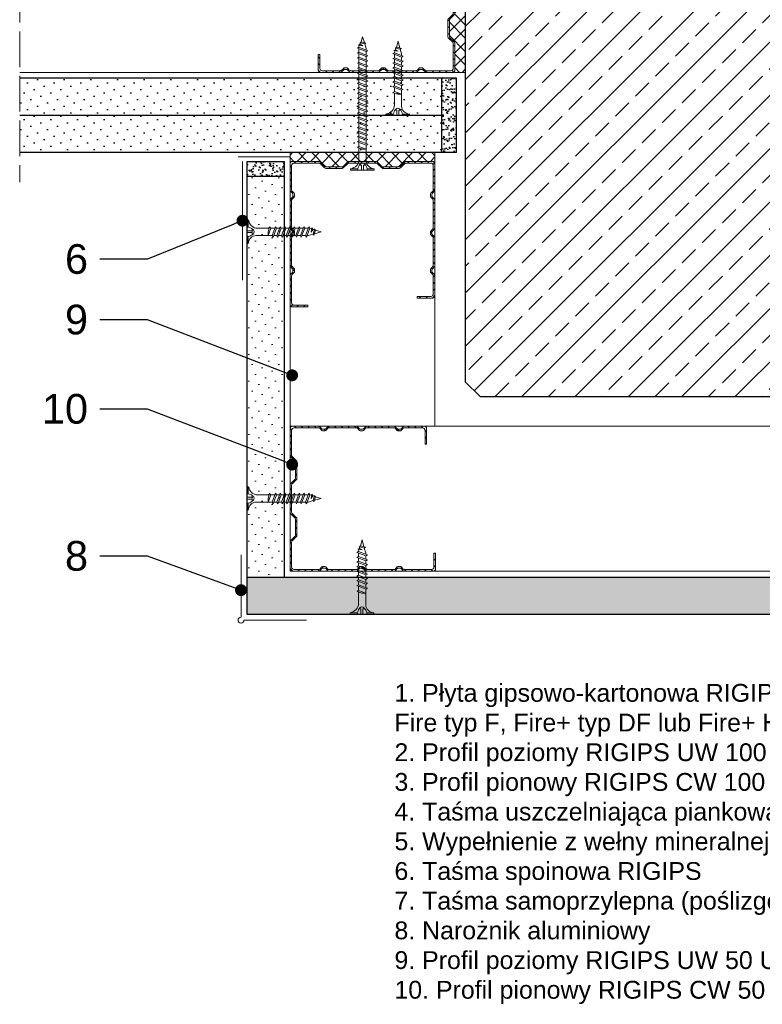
# Model space of a CAD drawing. Header units: millimetres. Extents: x 1245 to 3478, y 520 to 1092.
# Tile 14 of 16: x 2978 to 3228, y 520 to 851. Entities that reach past the tile are written whole.
import ezdxf
from ezdxf import colors
from ezdxf.entities.mleader import LeaderData, LeaderLine
from ezdxf.math import Vec2, Vec3

# ---------------------------------------------------------------- set-up
doc = ezdxf.new("R2010")
doc.units = ezdxf.units.MM
doc.linetypes.add('ACAD_ISO02W100', pattern=[15, 12, -3])
for name, color, linetype, lineweight in [('_RIGIPS AKCESORIA', 7, 'Continuous', 18), ('_RIGIPS G-K', 7, 'Continuous', 25), ('_RIGIPS PROFIL', 7, 'Continuous', 18), ('KRESKOWANIE', 7, 'Continuous', 9), ('OPISY', 7, 'Continuous', 9), ('PRZERYWANA', 7, 'ACAD_ISO02W100', 9)]:
    doc.layers.add(name, color=color, linetype=linetype, lineweight=lineweight)
doc.styles.get("Standard").update_dxf_attribs({"font": 'arial.ttf'})
pattern_1 = [(315, (5423.414, -157.7324), (-1.122532, -3.367596), [0, -3.175])]
pattern_2 = [(225, (1733.0072, 0), (1.122532, -3.367596), [0, -3.175])]

# ---------------------------------------------------------------- blocks, each defined once
blk = doc.blocks.new('TN 25')
at = {"layer": '_RIGIPS AKCESORIA'}
for p, q in [((0, -0.84), (0, 7.16)), ((0, 7.16), (0.46, 7.16)), ((0.46, 7.16), (0.46, 4.78)), ((0.46, 4.78), (0, 4.78)), ((0, 3.5), (1.77, 3.5)), ((1.77, 3.5), (1.77, 4.2)), ((3.02, 4.46), (8.47, 4.46)), ((7.12, 4.46), (7.12, 3.18)), ((8.03, 2.01), (7.12, 4.46)), ((8.47, 4.46), (8.79, 5)), ((9.61, 1.51), (8.47, 4.46)), ((8.79, 5), (9.93, 2.01)), ((9, 4.46), (10.1, 4.46)), ((10.1, 4.46), (10.41, 5)), ((11.23, 1.51), (10.1, 4.46)), ((10.41, 5), (11.56, 2.01)), ((10.62, 4.46), (11.67, 4.46)), ((11.67, 4.46), (11.99, 5)), ((12.81, 1.51), (11.67, 4.46)), ((11.99, 5), (13.14, 2.01)), ((12.2, 4.46), (13.21, 4.46)), ((13.21, 4.46), (13.52, 5)), ((14.34, 1.51), (13.21, 4.46)), ((13.52, 5), (14.67, 2.01)), ((13.73, 4.46), (14.8, 4.46)), ((14.8, 4.46), (15.12, 5)), ((15.94, 1.51), (14.8, 4.46)), ((15.12, 5), (16.26, 2.01)), ((15.33, 4.46), (16.42, 4.46)), ((16.42, 4.46), (16.73, 5)), ((17.55, 1.51), (16.42, 4.46)), ((16.73, 5), (17.88, 2.01)), ((16.94, 4.46), (17.99, 4.46)), ((17.99, 4.46), (18.31, 5)), ((19.13, 1.51), (17.99, 4.46)), ((18.31, 5), (19.45, 2.01)), ((18.52, 4.46), (19.68, 4.46)), ((19.68, 4.46), (20, 5)), ((20.82, 1.51), (19.68, 4.46)), ((20, 5), (21.14, 2.01)), ((20.21, 4.46), (20.7, 4.46)), ((20.7, 4.46), (22.28, 3.98)), ((22.28, 3.98), (22.56, 4.37)), ((22.7, 2.36), (22.28, 3.98)), ((22.56, 4.37), (23.03, 2.71)), ((22.71, 3.85), (25, 3.24)), ((0, 2.83), (1.77, 2.83)), ((0.46, 1.64), (0, 1.64)), ((0.46, -0.84), (0.46, 1.64)), ((1.77, 2.83), (1.77, 2.18)), ((7.49, 2.01), (3.55, 2.01)), ((7.12, 3.18), (7.65, 1.53)), ((7.65, 1.53), (8.03, 2.01)), ((9.41, 2.01), (8.03, 2.01)), ((9.93, 2.01), (9.61, 1.51)), ((11.04, 2.01), (9.93, 2.01)), ((11.56, 2.01), (11.23, 1.51)), ((12.61, 2.01), (11.56, 2.01)), ((13.14, 2.01), (12.81, 1.51)), ((14.15, 2.01), (13.14, 2.01)), ((14.67, 2.01), (14.34, 1.51)), ((15.74, 2.01), (14.67, 2.01)), ((16.26, 2.01), (15.94, 1.51)), ((17.36, 2.01), (16.26, 2.01)), ((17.88, 2.01), (17.55, 1.51)), ((18.93, 2.01), (17.88, 2.01)), ((19.45, 2.01), (19.13, 1.51)), ((19.45, 2.01), (20.62, 2.01)), ((21.14, 2.01), (20.82, 1.51)), ((21.14, 2.01), (21.81, 2.12)), ((21.85, 1.83), (21.67, 3.28)), ((21.67, 3.28), (22.14, 2.4)), ((22.14, 2.4), (21.85, 1.83)), ((22.7, 2.36), (22.14, 2.4)), ((23.03, 2.71), (22.7, 2.36)), ((25, 3.24), (23.03, 2.71)), ((0, -0.84), (0.46, -0.84))]:
    blk.add_line(p, q, dxfattribs=at)
for centre, major_axis, ratio, start_param, end_param in [((3.09, 7.67), (0.17, 3.2), 0.826134, 1.773653, 3.180586), ((-0.04, 0.9), (0, 3.93), 0.848176, -0.720942, -0.151112), ((1.66, 3.18), (0, 0.895), 0.848176, -1.552777, -0.720942), ((3.37, -1.57), (0.28, 3.57), 0.832181, 0.035984, 1.430787), ((-2.73, 15.91), (0, 14.76), 0.848176, 3.399396, 3.475072), ((0.59, 4.62), (0, 2.81), 0.848176, 3.475072, 3.862535), ((1.66, 3.18), (0, 0.895), 0.848176, 3.862535, 4.730408)]:
    blk.add_ellipse(centre, major_axis=major_axis, ratio=ratio, start_param=start_param, end_param=end_param, dxfattribs=at)
blk = doc.blocks.new('CW 100 ULTRASTIL')
h = blk.add_hatch()
h.set_pattern_fill('ANSI31', color=256, scale=0.5, style=0)
h.paths.add_polyline_path([(179.46, 109.85, -0.198912), (179.6, 110.2), (181.11, 111.71, 0.198912), (181.26, 112.06), (181.26, 117.65, 0.198912), (181.11, 118), (179.6, 119.51, -0.198912), (179.46, 119.86), (179.46, 128.31, -0.414214), (180.26, 129.11), (188.58, 129.11, -0.198912), (188.93, 128.96), (189.64, 128.25, 0.198912), (189.99, 128.11), (190.58, 128.11, 0.198912), (190.93, 128.25), (191.64, 128.96, -0.198912), (191.99, 129.11), (201.28, 129.11, -0.198912), (201.63, 128.96), (202.34, 128.25, 0.198912), (202.69, 128.11), (203.28, 128.11, 0.198912), (203.63, 128.25), (204.34, 128.96, -0.198912), (204.69, 129.11), (213.98, 129.11, -0.198912), (214.33, 128.96), (215.04, 128.25, 0.198912), (215.39, 128.11), (215.98, 128.11, 0.198912), (216.33, 128.25), (217.04, 128.96, -0.198912), (217.39, 129.11), (226.56, 129.11, -0.414214), (227.36, 128.31), (227.36, 123.66), (227.91, 123.66), (227.91, 128.86, 0.414214), (227.11, 129.66), (217.39, 129.66, 0.198912), (217.04, 129.51), (216.33, 128.8, -0.198912), (215.98, 128.66), (215.39, 128.66, -0.198912), (215.04, 128.8), (214.33, 129.51, 0.198912), (213.98, 129.66), (204.69, 129.66, 0.198912), (204.34, 129.51), (203.63, 128.8, -0.198912), (203.28, 128.66), (202.69, 128.66, -0.198912), (202.34, 128.8), (201.63, 129.51, 0.198912), (201.28, 129.66), (191.99, 129.66, 0.198912), (191.64, 129.51), (190.93, 128.8, -0.198912), (190.58, 128.66), (189.99, 128.66, -0.198912), (189.64, 128.8), (188.93, 129.51, 0.198912), (188.58, 129.66), (179.71, 129.66, 0.414214), (178.91, 128.86), (178.91, 119.86, 0.198912), (179.05, 119.51), (180.56, 118, -0.198912), (180.71, 117.65), (180.71, 112.06, -0.198912), (180.56, 111.71), (179.05, 110.2, 0.198912), (178.91, 109.85), (178.91, 50.66, 0.198912), (179.05, 50.31), (180.56, 48.8, -0.198912), (180.71, 48.45), (180.71, 42.86, -0.198912), (180.56, 42.51), (179.05, 41, 0.198912), (178.91, 40.65), (178.91, 31.66, 0.414214), (179.71, 30.86), (188.58, 30.86, 0.198912), (188.93, 31), (189.64, 31.71, -0.198912), (189.99, 31.86), (190.58, 31.86, -0.198912), (190.93, 31.71), (191.64, 31, 0.198912), (191.99, 30.86), (201.28, 30.86, 0.198912), (201.63, 31), (202.34, 31.71, -0.198912), (202.69, 31.86), (203.28, 31.86, -0.198912), (203.63, 31.71), (204.34, 31, 0.198912), (204.69, 30.86), (213.98, 30.86, 0.198912), (214.33, 31), (215.04, 31.71, -0.198912), (215.39, 31.86), (215.98, 31.86, -0.198912), (216.33, 31.71), (217.04, 31, 0.198912), (217.39, 30.86), (224.11, 30.86, 0.414214), (224.91, 31.66), (224.91, 36.86), (224.36, 36.86), (224.36, 32.21, -0.414214), (223.56, 31.41), (217.39, 31.41, -0.198912), (217.04, 31.55), (216.33, 32.26, 0.198912), (215.98, 32.41), (215.39, 32.41, 0.198912), (215.04, 32.26), (214.33, 31.55, -0.198912), (213.98, 31.41), (204.69, 31.41, -0.198912), (204.34, 31.55), (203.63, 32.26, 0.198912), (203.28, 32.41), (202.69, 32.41, 0.198912), (202.34, 32.26), (201.63, 31.55, -0.198912), (201.28, 31.41), (191.99, 31.41, -0.198912), (191.64, 31.55), (190.93, 32.26, 0.198912), (190.58, 32.41), (189.99, 32.41, 0.198912), (189.64, 32.26), (188.93, 31.55, -0.198912), (188.58, 31.41), (180.26, 31.41, -0.414214), (179.46, 32.21), (179.46, 40.65, -0.198912), (179.6, 41), (181.11, 42.51, 0.198912), (181.26, 42.86), (181.26, 48.45, 0.198912), (181.11, 48.8), (179.6, 50.31, -0.198912), (179.46, 50.66)])
at = {"layer": '_RIGIPS PROFIL'}
for p, q in [((188.58, 129.66), (179.71, 129.66)), ((188.93, 129.51), (189.64, 128.8)), ((191.64, 129.51), (190.93, 128.8)), ((201.28, 129.66), (191.99, 129.66)), ((201.63, 129.51), (202.34, 128.8)), ((204.34, 129.51), (203.63, 128.8)), ((204.69, 129.66), (213.98, 129.66)), ((214.33, 129.51), (215.04, 128.8)), ((217.04, 129.51), (216.33, 128.8)), ((227.11, 129.66), (217.39, 129.66)), ((178.91, 128.86), (178.91, 119.86)), ((179.46, 128.31), (179.46, 119.86)), ((188.58, 129.11), (180.26, 129.11)), ((188.93, 128.96), (189.64, 128.25)), ((190.58, 128.66), (189.99, 128.66)), ((190.58, 128.11), (189.99, 128.11)), ((191.64, 128.96), (190.93, 128.25)), ((201.28, 129.11), (191.99, 129.11)), ((201.63, 128.96), (202.34, 128.25)), ((203.28, 128.66), (202.69, 128.66)), ((203.28, 128.11), (202.69, 128.11)), ((204.34, 128.96), (203.63, 128.25)), ((204.69, 129.11), (213.98, 129.11)), ((214.33, 128.96), (215.04, 128.25)), ((215.98, 128.66), (215.39, 128.66)), ((215.98, 128.11), (215.39, 128.11)), ((217.04, 128.96), (216.33, 128.25)), ((226.56, 129.11), (217.39, 129.11)), ((227.36, 123.66), (227.36, 128.31)), ((227.91, 123.66), (227.91, 128.86)), ((227.36, 123.66), (227.91, 123.66)), ((180.56, 118), (179.05, 119.51)), ((181.11, 118), (179.6, 119.51)), ((180.71, 117.65), (180.71, 112.06)), ((181.26, 117.65), (181.26, 112.06)), ((178.91, 109.85), (178.91, 50.66)), ((180.56, 111.71), (179.05, 110.2)), ((179.46, 109.85), (179.46, 50.66)), ((181.11, 111.71), (179.6, 110.2)), ((180.56, 48.8), (179.05, 50.31)), ((181.11, 48.8), (179.6, 50.31)), ((180.71, 42.86), (180.71, 48.45)), ((181.26, 42.86), (181.26, 48.45)), ((178.91, 31.66), (178.91, 40.65)), ((180.56, 42.51), (179.05, 41)), ((179.46, 32.21), (179.46, 40.65)), ((181.11, 42.51), (179.6, 41)), ((224.36, 36.86), (224.36, 32.21)), ((224.36, 36.86), (224.91, 36.86)), ((224.91, 36.86), (224.91, 31.66)), ((188.58, 30.86), (179.71, 30.86)), ((188.58, 31.41), (180.26, 31.41)), ((188.93, 31.55), (189.64, 32.26)), ((188.93, 31), (189.64, 31.71)), ((190.58, 32.41), (189.99, 32.41)), ((190.58, 31.86), (189.99, 31.86)), ((191.64, 31.55), (190.93, 32.26)), ((191.64, 31), (190.93, 31.71)), ((201.28, 31.41), (191.99, 31.41)), ((201.28, 30.86), (191.99, 30.86)), ((201.63, 31.55), (202.34, 32.26)), ((201.63, 31), (202.34, 31.71)), ((203.28, 32.41), (202.69, 32.41)), ((203.28, 31.86), (202.69, 31.86)), ((204.34, 31.55), (203.63, 32.26)), ((204.34, 31), (203.63, 31.71)), ((204.69, 31.41), (213.98, 31.41)), ((204.69, 30.86), (213.98, 30.86)), ((214.33, 31.55), (215.04, 32.26)), ((214.33, 31), (215.04, 31.71)), ((215.98, 32.41), (215.39, 32.41)), ((215.98, 31.86), (215.39, 31.86)), ((217.04, 31.55), (216.33, 32.26)), ((217.04, 31), (216.33, 31.71)), ((223.56, 31.41), (217.39, 31.41)), ((224.11, 30.86), (217.39, 30.86))]:
    blk.add_line(p, q, dxfattribs=at)
for centre, radius, start, end in [((179.71, 128.86), 0.8, 90, 180), ((188.58, 129.16), 0.5, 45, 90), ((191.99, 129.16), 0.5, 90, 135), ((201.28, 129.16), 0.5, 45, 90), ((204.69, 129.16), 0.5, 90, 135), ((213.98, 129.16), 0.5, 45, 90), ((217.39, 129.16), 0.5, 90, 135), ((227.11, 128.86), 0.8, 0, 90), ((180.26, 128.31), 0.8, 90, 180), ((188.58, 128.61), 0.5, 45, 90), ((189.99, 129.16), 0.5, 225, 270), ((189.99, 128.61), 0.5, 225, 270), ((190.58, 129.16), 0.5, 270, 315), ((190.58, 128.61), 0.5, 270, 315), ((191.99, 128.61), 0.5, 90, 135), ((201.28, 128.61), 0.5, 45, 90), ((202.69, 129.16), 0.5, 225, 270), ((202.69, 128.61), 0.5, 225, 270), ((203.28, 129.16), 0.5, 270, 315), ((203.28, 128.61), 0.5, 270, 315), ((204.69, 128.61), 0.5, 90, 135), ((213.98, 128.61), 0.5, 45, 90), ((215.39, 129.16), 0.5, 225, 270), ((215.39, 128.61), 0.5, 225, 270), ((215.98, 129.16), 0.5, 270, 315), ((215.98, 128.61), 0.5, 270, 315), ((217.39, 128.61), 0.5, 90, 135), ((226.56, 128.31), 0.8, 0, 90), ((179.41, 119.86), 0.5, 180, 225), ((179.96, 119.86), 0.5, 180, 225), ((180.21, 117.65), 0.5, 0, 45), ((180.76, 117.65), 0.5, 0, 45), ((179.41, 109.85), 0.5, 135, 180), ((179.96, 109.85), 0.5, 135, 180), ((180.21, 112.06), 0.5, 315, 0), ((180.76, 112.06), 0.5, 315, 0), ((179.41, 50.66), 0.5, 180, 225), ((179.96, 50.66), 0.5, 180, 225), ((180.21, 48.45), 0.5, 0, 45), ((180.76, 48.45), 0.5, 0, 45), ((179.41, 40.65), 0.5, 135, 180), ((179.96, 40.65), 0.5, 135, 180), ((180.21, 42.86), 0.5, 315, 0), ((180.76, 42.86), 0.5, 315, 0), ((179.71, 31.66), 0.8, 180, 270), ((180.26, 32.21), 0.8, 180, 270), ((188.58, 31.91), 0.5, 270, 315), ((188.58, 31.36), 0.5, 270, 315), ((189.99, 31.91), 0.5, 90, 135), ((189.99, 31.36), 0.5, 90, 135), ((190.58, 31.91), 0.5, 45, 90), ((190.58, 31.36), 0.5, 45, 90), ((191.99, 31.91), 0.5, 225, 270), ((191.99, 31.36), 0.5, 225, 270), ((201.28, 31.91), 0.5, 270, 315), ((201.28, 31.36), 0.5, 270, 315), ((202.69, 31.91), 0.5, 90, 135), ((202.69, 31.36), 0.5, 90, 135), ((203.28, 31.91), 0.5, 45, 90), ((203.28, 31.36), 0.5, 45, 90), ((204.69, 31.91), 0.5, 225, 270), ((204.69, 31.36), 0.5, 225, 270), ((213.98, 31.91), 0.5, 270, 315), ((213.98, 31.36), 0.5, 270, 315), ((215.39, 31.91), 0.5, 90, 135), ((215.39, 31.36), 0.5, 90, 135), ((215.98, 31.91), 0.5, 45, 90), ((215.98, 31.36), 0.5, 45, 90), ((217.39, 31.91), 0.5, 225, 270), ((217.39, 31.36), 0.5, 225, 270), ((223.56, 32.21), 0.8, 270, 0), ((224.11, 31.66), 0.8, 270, 0)]:
    blk.add_arc(centre, radius, start, end, dxfattribs=at)
blk = doc.blocks.new('naroznik')
at = {"layer": '_RIGIPS AKCESORIA'}
for p, q in [((429.5, 69.65), (429.5, 90.65)), ((430.5, 91.65), (451.5, 91.65))]:
    blk.add_line(p, q, dxfattribs=at)
blk.add_arc((429.5, 91.65), 1, 0, 270, dxfattribs=at)
blk = doc.blocks.new('CW 50 ULTRASTIL')
h = blk.add_hatch()
h.set_pattern_fill('ANSI31', color=256, scale=0.5, style=0)
h.paths.add_polyline_path([(28.56, 40.65, -0.198912), (28.71, 41), (30.21, 42.51, 0.198912), (30.36, 42.86), (30.36, 48.45, 0.198912), (30.21, 48.8), (28.71, 50.31, -0.198912), (28.56, 50.66), (28.56, 59.85, -0.198912), (28.71, 60.2), (30.21, 61.71, 0.198912), (30.36, 62.06), (30.36, 67.65, 0.198912), (30.21, 68), (28.71, 69.51, -0.198912), (28.56, 69.86), (28.56, 78.31, -0.414214), (29.36, 79.11), (37.68, 79.11, -0.198912), (38.04, 78.96), (38.74, 78.25, 0.198912), (39.1, 78.11), (39.68, 78.11, 0.198912), (40.04, 78.25), (40.74, 78.96, -0.198912), (41.1, 79.11), (50.38, 79.11, -0.198912), (50.74, 78.96), (51.44, 78.25, 0.198912), (51.8, 78.11), (52.38, 78.11, 0.198912), (52.74, 78.25), (53.44, 78.96, -0.198912), (53.8, 79.11), (63.08, 79.11, -0.198912), (63.44, 78.96), (64.14, 78.25, 0.198912), (64.5, 78.11), (65.08, 78.11, 0.198912), (65.44, 78.25), (66.14, 78.96, -0.198912), (66.5, 79.11), (75.66, 79.11, -0.414214), (76.46, 78.31), (76.46, 73.66), (77.01, 73.66), (77.01, 78.86, 0.414214), (76.21, 79.66), (66.5, 79.66, 0.198912), (66.14, 79.51), (65.44, 78.8, -0.198912), (65.08, 78.66), (64.5, 78.66, -0.198912), (64.14, 78.8), (63.44, 79.51, 0.198912), (63.08, 79.66), (53.8, 79.66, 0.198912), (53.44, 79.51), (52.74, 78.8, -0.198912), (52.38, 78.66), (51.8, 78.66, -0.198912), (51.44, 78.8), (50.74, 79.51, 0.198912), (50.38, 79.66), (41.1, 79.66, 0.198912), (40.74, 79.51), (40.04, 78.8, -0.198912), (39.68, 78.66), (39.1, 78.66, -0.198912), (38.74, 78.8), (38.04, 79.51, 0.198912), (37.68, 79.66), (28.81, 79.66, 0.414214), (28.01, 78.86), (28.01, 69.86, 0.198912), (28.16, 69.51), (29.66, 68, -0.198912), (29.81, 67.65), (29.81, 62.06, -0.198912), (29.66, 61.71), (28.16, 60.2, 0.198912), (28.01, 59.85), (28.01, 50.66, 0.198912), (28.16, 50.31), (29.66, 48.8, -0.198912), (29.81, 48.45), (29.81, 42.86, -0.198912), (29.66, 42.51), (28.16, 41, 0.198912), (28.01, 40.65), (28.01, 31.66, 0.414214), (28.81, 30.86), (37.68, 30.86, 0.198912), (38.04, 31), (38.74, 31.71, -0.198912), (39.1, 31.86), (39.68, 31.86, -0.198912), (40.04, 31.71), (40.74, 31, 0.198912), (41.1, 30.86), (50.38, 30.86, 0.198912), (50.74, 31), (51.44, 31.71, -0.198912), (51.8, 31.86), (52.38, 31.86, -0.198912), (52.74, 31.71), (53.44, 31, 0.198912), (53.8, 30.86), (63.08, 30.86, 0.198912), (63.44, 31), (64.14, 31.71, -0.198912), (64.5, 31.86), (65.08, 31.86, -0.198912), (65.44, 31.71), (66.14, 31, 0.198912), (66.5, 30.86), (73.21, 30.86, 0.414214), (74.01, 31.66), (74.01, 36.86), (73.46, 36.86), (73.46, 32.21, -0.414214), (72.66, 31.41), (66.5, 31.41, -0.198912), (66.14, 31.55), (65.44, 32.26, 0.198912), (65.08, 32.41), (64.5, 32.41, 0.198912), (64.14, 32.26), (63.44, 31.55, -0.198912), (63.08, 31.41), (53.8, 31.41, -0.198912), (53.44, 31.55), (52.74, 32.26, 0.198912), (52.38, 32.41), (51.8, 32.41, 0.198912), (51.44, 32.26), (50.74, 31.55, -0.198912), (50.38, 31.41), (41.1, 31.41, -0.198912), (40.74, 31.55), (40.04, 32.26, 0.198912), (39.68, 32.41), (39.1, 32.41, 0.198912), (38.74, 32.26), (38.04, 31.55, -0.198912), (37.68, 31.41), (29.36, 31.41, -0.414214), (28.56, 32.21)])
at = {"layer": '_RIGIPS PROFIL'}
for p, q in [((37.68, 79.66), (28.81, 79.66)), ((50.38, 79.66), (41.1, 79.66)), ((53.8, 79.66), (63.08, 79.66)), ((76.21, 79.66), (66.5, 79.66)), ((28.01, 78.86), (28.01, 69.86)), ((28.56, 78.31), (28.56, 69.86)), ((37.68, 79.11), (29.36, 79.11)), ((38.04, 79.51), (38.74, 78.8)), ((38.04, 78.96), (38.74, 78.25)), ((39.68, 78.66), (39.1, 78.66)), ((39.68, 78.11), (39.1, 78.11)), ((40.74, 79.51), (40.04, 78.8)), ((40.74, 78.96), (40.04, 78.25)), ((50.38, 79.11), (41.1, 79.11)), ((50.74, 79.51), (51.44, 78.8)), ((50.74, 78.96), (51.44, 78.25)), ((52.38, 78.66), (51.8, 78.66)), ((52.38, 78.11), (51.8, 78.11)), ((53.44, 79.51), (52.74, 78.8)), ((53.44, 78.96), (52.74, 78.25)), ((53.8, 79.11), (63.08, 79.11)), ((63.44, 79.51), (64.14, 78.8)), ((63.44, 78.96), (64.14, 78.25)), ((65.08, 78.66), (64.5, 78.66)), ((65.08, 78.11), (64.5, 78.11)), ((66.14, 79.51), (65.44, 78.8)), ((66.14, 78.96), (65.44, 78.25)), ((75.66, 79.11), (66.5, 79.11)), ((76.46, 73.66), (76.46, 78.31)), ((77.01, 73.66), (77.01, 78.86)), ((76.46, 73.66), (77.01, 73.66)), ((29.66, 68), (28.16, 69.51)), ((30.21, 68), (28.71, 69.51)), ((29.81, 67.65), (29.81, 62.06)), ((30.36, 67.65), (30.36, 62.06)), ((28.01, 59.85), (28.01, 50.66)), ((29.66, 61.71), (28.16, 60.2)), ((28.56, 59.85), (28.56, 50.66)), ((30.21, 61.71), (28.71, 60.2)), ((29.66, 48.8), (28.16, 50.31)), ((30.21, 48.8), (28.71, 50.31)), ((29.81, 42.86), (29.81, 48.45)), ((30.36, 42.86), (30.36, 48.45)), ((28.01, 31.66), (28.01, 40.65)), ((29.66, 42.51), (28.16, 41)), ((28.56, 32.21), (28.56, 40.65)), ((30.21, 42.51), (28.71, 41)), ((73.46, 36.86), (73.46, 32.21)), ((73.46, 36.86), (74.01, 36.86)), ((74.01, 36.86), (74.01, 31.66)), ((37.68, 30.86), (28.81, 30.86)), ((37.68, 31.41), (29.36, 31.41)), ((38.04, 31.55), (38.74, 32.26)), ((38.04, 31), (38.74, 31.71)), ((39.68, 32.41), (39.1, 32.41)), ((39.68, 31.86), (39.1, 31.86)), ((40.74, 31.55), (40.04, 32.26)), ((40.74, 31), (40.04, 31.71)), ((50.38, 31.41), (41.1, 31.41)), ((50.38, 30.86), (41.1, 30.86)), ((50.74, 31.55), (51.44, 32.26)), ((50.74, 31), (51.44, 31.71)), ((52.38, 32.41), (51.8, 32.41)), ((52.38, 31.86), (51.8, 31.86)), ((53.44, 31.55), (52.74, 32.26)), ((53.44, 31), (52.74, 31.71)), ((53.8, 31.41), (63.08, 31.41)), ((53.8, 30.86), (63.08, 30.86)), ((63.44, 31.55), (64.14, 32.26)), ((63.44, 31), (64.14, 31.71)), ((65.08, 32.41), (64.5, 32.41)), ((65.08, 31.86), (64.5, 31.86)), ((66.14, 31.55), (65.44, 32.26)), ((66.14, 31), (65.44, 31.71)), ((72.66, 31.41), (66.5, 31.41)), ((73.21, 30.86), (66.5, 30.86))]:
    blk.add_line(p, q, dxfattribs=at)
for centre, radius, start, end in [((28.81, 78.86), 0.8, 90, 180), ((37.68, 79.16), 0.5, 45, 90), ((41.1, 79.16), 0.5, 90, 135), ((50.38, 79.16), 0.5, 45, 90), ((53.8, 79.16), 0.5, 90, 135), ((63.08, 79.16), 0.5, 45, 90), ((66.5, 79.16), 0.5, 90, 135), ((76.21, 78.86), 0.8, 0, 90), ((29.36, 78.31), 0.8, 90, 180), ((37.68, 78.61), 0.5, 45, 90), ((39.1, 79.16), 0.5, 225, 270), ((39.1, 78.61), 0.5, 225, 270), ((39.68, 79.16), 0.5, 270, 315), ((39.68, 78.61), 0.5, 270, 315), ((41.1, 78.61), 0.5, 90, 135), ((50.38, 78.61), 0.5, 45, 90), ((51.8, 79.16), 0.5, 225, 270), ((51.8, 78.61), 0.5, 225, 270), ((52.38, 79.16), 0.5, 270, 315), ((52.38, 78.61), 0.5, 270, 315), ((53.8, 78.61), 0.5, 90, 135), ((63.08, 78.61), 0.5, 45, 90), ((64.5, 79.16), 0.5, 225, 270), ((64.5, 78.61), 0.5, 225, 270), ((65.08, 79.16), 0.5, 270, 315), ((65.08, 78.61), 0.5, 270, 315), ((66.5, 78.61), 0.5, 90, 135), ((75.66, 78.31), 0.8, 0, 90), ((28.51, 69.86), 0.5, 180, 225), ((29.06, 69.86), 0.5, 180, 225), ((29.31, 67.65), 0.5, 0, 45), ((29.86, 67.65), 0.5, 0, 45), ((28.51, 59.85), 0.5, 135, 180), ((29.06, 59.85), 0.5, 135, 180), ((29.31, 62.06), 0.5, 315, 0), ((29.86, 62.06), 0.5, 315, 0), ((28.51, 50.66), 0.5, 180, 225), ((29.06, 50.66), 0.5, 180, 225), ((29.31, 48.45), 0.5, 0, 45), ((29.86, 48.45), 0.5, 0, 45), ((28.51, 40.65), 0.5, 135, 180), ((29.06, 40.65), 0.5, 135, 180), ((29.31, 42.86), 0.5, 315, 0), ((29.86, 42.86), 0.5, 315, 0), ((28.81, 31.66), 0.8, 180, 270), ((29.36, 32.21), 0.8, 180, 270), ((37.68, 31.91), 0.5, 270, 315), ((37.68, 31.36), 0.5, 270, 315), ((39.1, 31.91), 0.5, 90, 135), ((39.1, 31.36), 0.5, 90, 135), ((39.68, 31.91), 0.5, 45, 90), ((39.68, 31.36), 0.5, 45, 90), ((41.1, 31.91), 0.5, 225, 270), ((41.1, 31.36), 0.5, 225, 270), ((50.38, 31.91), 0.5, 270, 315), ((50.38, 31.36), 0.5, 270, 315), ((51.8, 31.91), 0.5, 90, 135), ((51.8, 31.36), 0.5, 90, 135), ((52.38, 31.91), 0.5, 45, 90), ((52.38, 31.36), 0.5, 45, 90), ((53.8, 31.91), 0.5, 225, 270), ((53.8, 31.36), 0.5, 225, 270), ((63.08, 31.91), 0.5, 270, 315), ((63.08, 31.36), 0.5, 270, 315), ((64.5, 31.91), 0.5, 90, 135), ((64.5, 31.36), 0.5, 90, 135), ((65.08, 31.91), 0.5, 45, 90), ((65.08, 31.36), 0.5, 45, 90), ((66.5, 31.91), 0.5, 225, 270), ((66.5, 31.36), 0.5, 225, 270), ((72.66, 32.21), 0.8, 270, 0), ((73.21, 31.66), 0.8, 270, 0)]:
    blk.add_arc(centre, radius, start, end, dxfattribs=at)
blk = doc.blocks.new('TN 45')
at = {"layer": '_RIGIPS AKCESORIA'}
for p, q in [((0, -0.84), (0, 7.16)), ((0, 7.16), (0.46, 7.16)), ((0.46, 7.16), (0.46, 4.78)), ((0.46, 4.78), (0, 4.78)), ((0, 3.5), (1.77, 3.5)), ((1.77, 3.5), (1.77, 4.2)), ((3.02, 4.46), (8.47, 4.46)), ((7.12, 4.46), (7.12, 3.18)), ((8.03, 2.01), (7.12, 4.46)), ((8.47, 4.46), (8.79, 5)), ((9.61, 1.51), (8.47, 4.46)), ((8.79, 5), (9.93, 2.01)), ((9, 4.46), (10.1, 4.46)), ((10.1, 4.46), (10.41, 5)), ((11.23, 1.51), (10.1, 4.46)), ((10.41, 5), (11.56, 2.01)), ((10.62, 4.46), (11.67, 4.46)), ((11.67, 4.46), (11.99, 5)), ((12.81, 1.51), (11.67, 4.46)), ((11.99, 5), (13.14, 2.01)), ((12.2, 4.46), (13.21, 4.46)), ((13.21, 4.46), (13.52, 5)), ((14.34, 1.51), (13.21, 4.46)), ((13.52, 5), (14.67, 2.01)), ((13.73, 4.46), (14.8, 4.46)), ((14.8, 4.46), (15.12, 5)), ((15.94, 1.51), (14.8, 4.46)), ((15.12, 5), (16.26, 2.01)), ((15.33, 4.46), (16.42, 4.46)), ((16.42, 4.46), (16.73, 5)), ((17.55, 1.51), (16.42, 4.46)), ((16.73, 5), (17.88, 2.01)), ((16.94, 4.46), (17.99, 4.46)), ((17.99, 4.46), (18.31, 5)), ((19.13, 1.51), (17.99, 4.46)), ((18.31, 5), (19.45, 2.01)), ((18.52, 4.46), (19.68, 4.46)), ((19.68, 4.46), (20, 5)), ((20.82, 1.51), (19.68, 4.46)), ((20, 5), (21.14, 2.01)), ((20.21, 4.46), (21.37, 4.46)), ((21.37, 4.46), (21.69, 5)), ((22.51, 1.51), (21.37, 4.46)), ((21.69, 5), (22.83, 2.01)), ((21.9, 4.46), (23.06, 4.46)), ((23.06, 4.46), (23.38, 5)), ((24.2, 1.51), (23.06, 4.46)), ((23.38, 5), (24.52, 2.01)), ((23.59, 4.46), (24.75, 4.46)), ((24.75, 4.46), (25.07, 5)), ((25.89, 1.51), (24.75, 4.46)), ((25.07, 5), (26.21, 2.01)), ((25.28, 4.46), (26.44, 4.46)), ((26.44, 4.46), (26.76, 5)), ((27.58, 1.51), (26.44, 4.46)), ((26.76, 5), (27.9, 2.01)), ((26.96, 4.46), (28.13, 4.46)), ((28.13, 4.46), (28.45, 5)), ((29.27, 1.51), (28.13, 4.46)), ((28.45, 5), (29.59, 2.01)), ((28.65, 4.46), (29.82, 4.46)), ((29.82, 4.46), (30.14, 5)), ((30.96, 1.51), (29.82, 4.46)), ((30.14, 5), (31.28, 2.01)), ((30.34, 4.46), (31.51, 4.46)), ((31.51, 4.46), (31.83, 5)), ((32.65, 1.51), (31.51, 4.46)), ((31.83, 5), (32.97, 2.01)), ((32.03, 4.46), (33.2, 4.46)), ((33.2, 4.46), (33.52, 5)), ((34.34, 1.51), (33.2, 4.46)), ((33.52, 5), (34.66, 2.01)), ((33.72, 4.46), (34.89, 4.46)), ((34.89, 4.46), (35.21, 5)), ((36.03, 1.51), (34.89, 4.46)), ((35.21, 5), (36.35, 2.01)), ((35.41, 4.46), (36.58, 4.46)), ((36.58, 4.46), (36.9, 5)), ((37.72, 1.51), (36.58, 4.46)), ((36.9, 5), (38.04, 2.01)), ((37.1, 4.46), (38.27, 4.46)), ((38.27, 4.46), (38.59, 5)), ((39.41, 1.51), (38.27, 4.46)), ((38.59, 5), (39.73, 2.01)), ((38.79, 4.46), (39.96, 4.46)), ((39.96, 4.46), (40.28, 5)), ((41.1, 1.51), (39.96, 4.46)), ((40.28, 5), (41.42, 2.01)), ((40.48, 4.46), (40.98, 4.46)), ((40.98, 4.46), (42.56, 3.98)), ((42.56, 3.98), (42.84, 4.37)), ((42.98, 2.36), (42.56, 3.98)), ((42.84, 4.37), (43.31, 2.71)), ((42.99, 3.85), (45, 3.24)), ((0, 2.83), (1.77, 2.83)), ((0.46, 1.64), (0, 1.64)), ((0.46, -0.84), (0.46, 1.64)), ((1.77, 2.83), (1.77, 2.18)), ((7.49, 2.01), (3.55, 2.01)), ((7.12, 3.18), (7.65, 1.53)), ((7.65, 1.53), (8.03, 2.01)), ((9.41, 2.01), (8.03, 2.01)), ((9.93, 2.01), (9.61, 1.51)), ((11.04, 2.01), (9.93, 2.01)), ((11.56, 2.01), (11.23, 1.51)), ((12.61, 2.01), (11.56, 2.01)), ((13.14, 2.01), (12.81, 1.51)), ((14.15, 2.01), (13.14, 2.01)), ((14.67, 2.01), (14.34, 1.51)), ((15.74, 2.01), (14.67, 2.01)), ((16.26, 2.01), (15.94, 1.51)), ((17.36, 2.01), (16.26, 2.01)), ((17.88, 2.01), (17.55, 1.51)), ((18.93, 2.01), (17.88, 2.01)), ((19.45, 2.01), (19.13, 1.51)), ((19.45, 2.01), (20.62, 2.01)), ((20.62, 2.01), (19.57, 2.01)), ((21.14, 2.01), (20.82, 1.51)), ((21.14, 2.01), (22.31, 2.01)), ((22.31, 2.01), (21.26, 2.01)), ((22.83, 2.01), (22.51, 1.51)), ((22.83, 2.01), (24, 2.01)), ((24, 2.01), (22.95, 2.01)), ((24.52, 2.01), (24.2, 1.51)), ((24.52, 2.01), (25.69, 2.01)), ((25.69, 2.01), (24.64, 2.01)), ((26.21, 2.01), (25.89, 1.51)), ((26.21, 2.01), (27.38, 2.01)), ((27.38, 2.01), (26.33, 2.01)), ((27.9, 2.01), (27.58, 1.51)), ((27.9, 2.01), (29.07, 2.01)), ((29.07, 2.01), (28.02, 2.01)), ((29.59, 2.01), (29.27, 1.51)), ((29.59, 2.01), (30.76, 2.01)), ((30.76, 2.01), (29.71, 2.01)), ((31.28, 2.01), (30.96, 1.51)), ((31.28, 2.01), (32.45, 2.01)), ((32.45, 2.01), (31.4, 2.01)), ((32.97, 2.01), (32.65, 1.51)), ((32.97, 2.01), (34.14, 2.01)), ((34.14, 2.01), (33.09, 2.01)), ((34.66, 2.01), (34.34, 1.51)), ((34.66, 2.01), (35.83, 2.01)), ((35.83, 2.01), (34.78, 2.01)), ((36.35, 2.01), (36.03, 1.51)), ((36.35, 2.01), (37.52, 2.01)), ((37.52, 2.01), (36.47, 2.01)), ((38.04, 2.01), (37.72, 1.51)), ((38.04, 2.01), (39.21, 2.01)), ((39.21, 2.01), (38.16, 2.01)), ((39.73, 2.01), (39.41, 1.51)), ((39.73, 2.01), (40.9, 2.01)), ((41.42, 2.01), (41.1, 1.51)), ((41.42, 2.01), (42.09, 2.12)), ((42.13, 1.83), (41.95, 3.28)), ((41.95, 3.28), (42.42, 2.4)), ((42.42, 2.4), (42.13, 1.83)), ((42.98, 2.36), (42.42, 2.4)), ((43.31, 2.71), (42.98, 2.36)), ((45, 3.24), (43.31, 2.71)), ((0, -0.84), (0.46, -0.84))]:
    blk.add_line(p, q, dxfattribs=at)
for centre, major_axis, ratio, start_param, end_param in [((3.09, 7.67), (0.17, 3.2), 0.826134, 1.773653, 3.180586), ((-0.04, 0.9), (0, 3.93), 0.848176, -0.720942, -0.151112), ((1.66, 3.18), (0, 0.895), 0.848176, -1.552777, -0.720942), ((3.37, -1.57), (0.28, 3.57), 0.832181, 0.035984, 1.430787), ((-2.73, 15.91), (0, 14.76), 0.848176, 3.399396, 3.475072), ((0.59, 4.62), (0, 2.81), 0.848176, 3.475072, 3.862535), ((1.66, 3.18), (0, 0.895), 0.848176, 3.862535, 4.730408)]:
    blk.add_ellipse(centre, major_axis=major_axis, ratio=ratio, start_param=start_param, end_param=end_param, dxfattribs=at)
blk = doc.blocks.new('_Dot')
at = {"color": 0, "linetype": 'ByBlock', "lineweight": -2}
blk.add_line((-0.5, 0), (-1, 0), dxfattribs=at)
at = {"color": 0, "linetype": 'ByBlock', "const_width": 0.5}
blk.add_lwpolyline([(-0.25, 0, 1), (0.25, 0, 1)], format="xyb", close=True, dxfattribs=at)

msp = doc.modelspace()

# ---------------------------------------------------------------- hatches: boundary and pattern name
at = {"layer": '_RIGIPS AKCESORIA'}
h = msp.add_hatch(dxfattribs=at)
h.set_pattern_fill('ANSI37', color=256, style=0)
h.set_pattern_definition([(135, (5423.414, -156.8324), (2.245064, 2.245064), []), (45, (5423.414, -156.8324), (2.245064, -2.245064), [])])
h.paths.add_polyline_path([(3124.71, 912.64, 0.198912), (3124.56, 913), (3123.06, 914.5, -0.198912), (3122.91, 914.86), (3122.91, 920.44, -0.198912), (3123.06, 920.8), (3124.56, 922.3, 0.198912), (3124.71, 922.66), (3124.71, 931.65, 0.414214), (3123.91, 932.45), (3128.21, 932.45), (3128.21, 833.65), (3123.91, 833.65, 0.414214), (3124.71, 834.45), (3124.71, 843.44, 0.198912), (3124.56, 843.8), (3123.06, 845.3, -0.198912), (3122.91, 845.66), (3122.91, 851.24, -0.198912), (3123.06, 851.6), (3124.56, 853.1, 0.198912), (3124.71, 853.46)])
at = {"layer": '_RIGIPS G-K'}
h = msp.add_hatch(dxfattribs=at)
h.set_pattern_fill('DOTS', color=256, scale=2, angle=225, style=0)
h.set_pattern_definition(pattern_1)
h.paths.add_polyline_path([(2978.21, 819.15), (2978.21, 831.65), (3120.21, 831.65), (3120.21, 819.15)])
h = msp.add_hatch(dxfattribs=at)
h.set_pattern_fill('AR-SAND', color=256, scale=0.05, style=0)
h.set_pattern_definition([(217.5, (5139.7473, 1922.0351), (0.0800016, -2.4470662), [0, -1.9304, 0, -2.159, 0, -2.06375]), (187.5, (5139.7473, 1922.035), (-2.2476164, -3.5841255), [0, -1.0414, 0, -1.7399, 0, -0.66675]), (147.5, (5141.3094, 1922.0351), (-3.9549619, -0.007186), [0, -0.635, 0, -2.286, 0, -2.9845]), (137.5, (5141.3094, 1922.035), (-3.8177823, -1.1146466), [0, -0.3175, 0, -1.4986, 0, -1.7145])])
h.paths.add_polyline_path([(3120.21, 806.65), (3125.21, 806.65), (3125.21, 831.65), (3120.21, 831.65)])
h = msp.add_hatch(dxfattribs=at)
h.set_pattern_fill('DOTS', color=256, scale=2, angle=225, style=0)
h.set_pattern_definition(pattern_1)
h.paths.add_polyline_path([(2978.21, 806.65), (2978.21, 819.15), (3120.21, 819.15), (3120.21, 806.65)])
h = msp.add_hatch(dxfattribs=at)
h.set_pattern_fill('AR-SAND', color=256, scale=0.05, angle=90, style=0)
h.set_pattern_definition([(232.5, (4157.5943, 2818.1881), (-2.4470662, 0.0800016), [0, -1.9304, 0, -2.159, 0, -2.06375]), (262.5, (4157.5943, 2818.188), (-3.5841255, -2.2476164), [0, -1.0414, 0, -1.7399, 0, -0.66675]), (302.5, (4157.5943, 2819.7502), (-0.007186, -3.9549619), [0, -0.635, 0, -2.286, 0, -2.9845]), (312.5, (4157.5943, 2819.7502), (-1.1146466, -3.8177823), [0, -0.3175, 0, -1.4986, 0, -1.7145])])
h.paths.add_polyline_path([(3054.71, 798.65), (3054.71, 803.65), (3067.21, 803.65), (3067.21, 798.65)])
at = {"layer": 'KRESKOWANIE'}
h = msp.add_hatch(dxfattribs=at)
h.set_pattern_fill('ANSI33', color=256, scale=2, style=0)
h.set_pattern_definition([(45, (1733.007, -600), (-8.980256, 8.980256), []), (45, (1741.987, -600), (-8.980256, 8.980256), [6.35, -3.175])])
h.paths.add_polyline_path([(3328.21, 919.45), (3323.21, 924.45), (3133.21, 924.45), (3128.21, 919.45), (3128.21, 729.45), (3133.21, 724.45), (3323.21, 724.45), (3328.21, 729.45)])
h = msp.add_hatch(dxfattribs=at)
h.set_pattern_fill('ANSI37', color=256, style=0)
h.set_pattern_definition([(135, (4723.414, -50), (2.245064, 2.245064), []), (45, (4723.414, -50), (2.245064, -2.245064), [])])
h.paths.add_polyline_path([(3069.21, 806.65), (3118.01, 806.65), (3118.01, 802.85, 0.414214), (3117.21, 803.65), (3108.22, 803.65, 0.198912), (3107.86, 803.5), (3106.36, 802, -0.198912), (3106, 801.85), (3100.42, 801.85, -0.198912), (3100.06, 802), (3098.56, 803.5, 0.198912), (3098.2, 803.65), (3089.02, 803.65, 0.198912), (3088.66, 803.5), (3087.16, 802, -0.198912), (3086.8, 801.85), (3081.22, 801.85, -0.198912), (3080.86, 802), (3079.36, 803.5, 0.198912), (3079, 803.65), (3070.01, 803.65, 0.414214), (3069.21, 802.85)])
h = msp.add_hatch(dxfattribs=at)
h.set_pattern_fill('DOTS', color=256, scale=2, angle=225, style=0)
h.set_pattern_definition(pattern_2)
h.paths.add_polyline_path([(3067.21, 798.65), (3054.71, 798.65), (3054.71, 663.65), (3067.21, 663.65)])
h = msp.add_hatch(dxfattribs=at)
h.set_pattern_fill('DOTS', color=256, scale=2, angle=225, style=0)
h.set_pattern_definition(pattern_2)
h.paths.add_polyline_path([(3401.71, 663.65), (3054.71, 663.65), (3054.71, 651.15), (3401.71, 651.15)])

# ---------------------------------------------------------------- linework, layer by layer
for p, q in [((3128.21, 919.45), (3128.21, 729.45)), ((3133.21, 724.45), (3128.21, 729.45)), ((3133.21, 724.45), (3323.21, 724.45))]:
    msp.add_line(p, q)
at = {"layer": '_RIGIPS AKCESORIA'}
for p, q in [((3069.21, 805.15), (3051.71, 805.15)), ((3053.21, 803.65), (3053.21, 763.65))]:
    msp.add_line(p, q, dxfattribs=at)
at = {"layer": '_RIGIPS G-K'}
for p, q in [((3125.21, 831.65), (2978.21, 831.65)), ((3120.21, 831.65), (3120.21, 806.65)), ((3125.21, 806.65), (3125.21, 831.65)), ((3120.21, 819.15), (2978.21, 819.15)), ((3125.21, 806.65), (2978.21, 806.65)), ((3054.71, 803.65), (3054.71, 651.15)), ((3054.71, 803.65), (3067.21, 803.65)), ((3067.21, 803.65), (3067.21, 663.65)), ((3054.71, 798.65), (3067.21, 798.65)), ((3054.71, 663.65), (3401.71, 663.65)), ((3054.71, 651.15), (3401.71, 651.15))]:
    msp.add_line(p, q, dxfattribs=at)
at = {"layer": '_RIGIPS PROFIL'}
msp.add_line((3128.21, 833.65), (2978.21, 833.65), dxfattribs=at)
at = {"layer": '_RIGIPS PROFIL', "lineweight": 9}
for p, q in [((3069.21, 665.65), (3069.21, 806.65)), ((3118.01, 714.45), (3118.01, 806.65)), ((3386.66, 714.45), (3069.21, 714.45)), ((3387.21, 665.65), (3069.21, 665.65))]:
    msp.add_line(p, q, dxfattribs=at)
at = {"layer": 'PRZERYWANA'}
msp.add_line((2978.21, 1072.45), (2978.21, 796.65), dxfattribs=at)

# ---------------------------------------------------------------- block references
at = {"xscale": -1, "rotation": 270}
msp.add_blockref('TN 45', (3090.42, 800.68), dxfattribs=at)
at = {"layer": '_RIGIPS AKCESORIA', "xscale": -1}
for p, rotation in [((3102.33, 819.15), 270), ((3054.71, 783.16), 180), ((3054.71, 693.37), 180), ((3090.25, 651.15), 270)]:
    msp.add_blockref('TN 25', p, dxfattribs=dict(at, rotation=rotation))
at = {"layer": '_RIGIPS AKCESORIA', "rotation": 90}
msp.add_blockref('naroznik', (3144.37, 219.65), dxfattribs=at)
at = {"layer": '_RIGIPS PROFIL', "xscale": -1}
msp.add_blockref('CW 100 ULTRASTIL', (3303.62, 802.79), dxfattribs=at)
for p, rotation in [((3148.87, 831.66), 90), ((3041.2, 745.31), 180)]:
    msp.add_blockref('CW 50 ULTRASTIL', p, dxfattribs=dict(at, rotation=rotation))

# ---------------------------------------------------------------- texts
at = {"insert": (3104.37, 627.65), "char_height": 6, "width": 265.8212, "attachment_point": 1}
msp.add_mtext('1. Płyta gipsowo-kartonowa RIGIPS PRO (4PRO) typ A, Hydro typ H2, Fire typ F, Fire+ typ DF lub Fire+ Hydro typ DFH2\\P2. Profil poziomy RIGIPS UW 100 ULTRASTIL\\P3. Profil pionowy RIGIPS CW 100 ULTRASTIL\\P4. Taśma uszczelniająca piankowa RIGIPS\\P5. Wypełnienie z wełny mineralnej szklanej lub skalnej\\P6. Taśma spoinowa RIGIPS\\P7. Taśma samoprzylepna (poślizgowa)\\P8. Narożnik aluminiowy\\P9. Profil poziomy RIGIPS UW 50 ULTRASTIL\\P10. Profil pionowy RIGIPS CW 50 ULTRASTIL', dxfattribs=at)

# ---------------------------------------------------------------- leaders
at = {"layer": 'OPISY'}
ml = msp.add_multileader_mtext('Standard', dxfattribs=at)
ml.set_content('6', color=256)
ml.set_leader_properties()
ml.set_arrow_properties(name='DOT')
ml.build(insert=Vec2(0, 0))
ctx = ml.context
ctx.base_point, ctx.char_height, ctx.landing_gap_size, ctx.plane_origin = Vec3(2990.62, 770.7), 10, 4, Vec3(3197.81, 627.04)
ctx.text_align_type = 2
notes = []
notes.append((ctx, [(0, (1, 1, 0), (3021.22, 770.7), (-1, 0), 16, [(0, [(3053.21, 783.69)], 0, [])])]))
ctx.mtext.insert, ctx.mtext.alignment, ctx.mtext.flow_direction = Vec3(3001.22, 775.79), 3, 5
ml = msp.add_multileader_mtext('Standard', dxfattribs=at)
ml.set_content('9', color=256)
ml.set_leader_properties()
ml.set_arrow_properties(name='DOT')
ml.build(insert=Vec2(0, 0))
ctx = ml.context
ctx.base_point, ctx.char_height, ctx.landing_gap_size, ctx.plane_origin = Vec3(2990.64, 750.31), 10, 4, Vec3(3197.81, 606.65)
ctx.text_align_type = 2
notes.append((ctx, [(0, (1, 1, 0), (3021.22, 750.31), (-1, 0), 16, [(0, [(3069.93, 731.61)], 0, [])])]))
ctx.mtext.insert, ctx.mtext.alignment, ctx.mtext.flow_direction = Vec3(3001.22, 755.39), 3, 5
ml = msp.add_multileader_mtext('Standard', dxfattribs=at)
ml.set_content('10', color=256)
ml.set_leader_properties()
ml.set_arrow_properties(name='DOT')
ml.build(insert=Vec2(0, 0))
ctx = ml.context
ctx.base_point, ctx.char_height, ctx.landing_gap_size, ctx.plane_origin = Vec3(2983.87, 720.24), 10, 4, Vec3(3197.81, 576.58)
ctx.text_align_type = 2
notes.append((ctx, [(0, (1, 1, 0), (3021.22, 720.24), (-1, 0), 16, [(0, [(3069.93, 701.54)], 0, [])])]))
ctx.mtext.insert, ctx.mtext.alignment, ctx.mtext.flow_direction = Vec3(3001.22, 725.33), 3, 5
ml = msp.add_multileader_mtext('Standard', dxfattribs=at)
ml.set_content('8', color=256)
ml.set_leader_properties()
ml.set_arrow_properties(name='DOT')
ml.build(insert=Vec2(0, 0))
ctx = ml.context
ctx.base_point, ctx.char_height, ctx.landing_gap_size, ctx.plane_origin = Vec3(2990.63, 670.72), 10, 4, Vec3(3197.81, 527.06)
ctx.text_align_type = 2
notes.append((ctx, [(0, (1, 1, 0), (3021.22, 670.72), (-1, 0), 16, [(0, [(3052.71, 659.24)], 0, [])])]))
ctx.mtext.insert, ctx.mtext.alignment, ctx.mtext.flow_direction = Vec3(3001.22, 675.8), 3, 5
for ctx, leaders in notes:
    for number, flags, end, landing, length, lines in leaders:
        leader = LeaderData()
        leader.index, (leader.has_last_leader_line, leader.has_dogleg_vector, leader.attachment_direction) = number, flags
        leader.last_leader_point, leader.dogleg_vector, leader.dogleg_length = Vec3(end), Vec3(landing), length
        for number, points, colour, breaks in lines:
            line = LeaderLine()
            line.index, line.vertices, line.color, line.breaks = number, Vec3.list(points), colors.encode_raw_color(colour), breaks
            leader.lines.append(line)
        ctx.leaders.append(leader)

doc.saveas('drawing.dxf')
